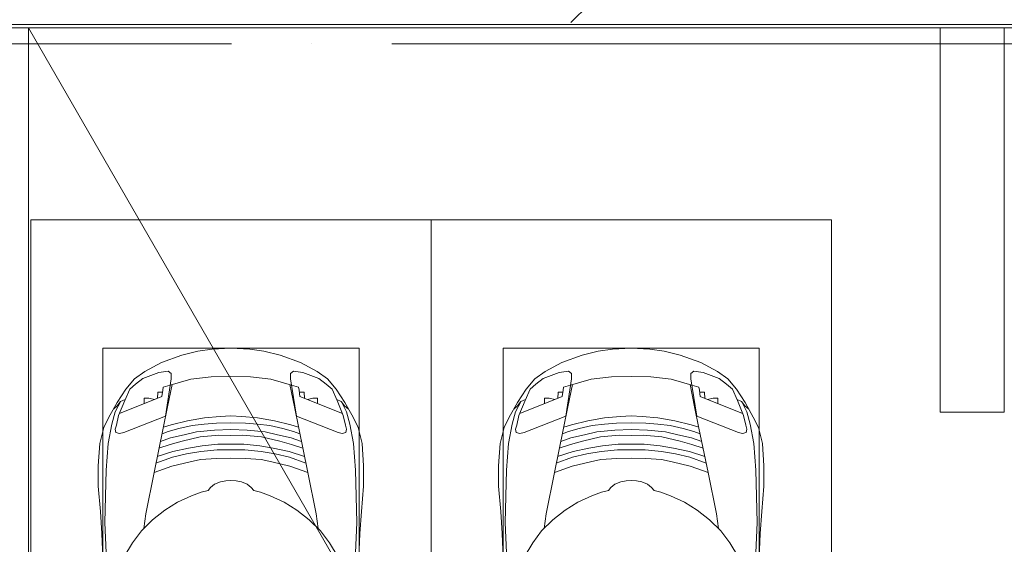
# Model space of a CAD drawing. Header units: millimetres. Extents: x -32229 to 192519, y -13689 to 125138.
# Tile 204 of 256: x 45056 to 51205, y 90925 to 94200. Entities that reach past the tile are written whole.
import ezdxf

# ---------------------------------------------------------------- set-up
doc = ezdxf.new("R2010")
doc.units = ezdxf.units.MM
doc.linetypes.add('ADSK_Линия сетки', pattern=[5000, 4000, -500, 0, -500])
doc.layers.add('A-DETL-____-OTLN', color=7, linetype='Continuous', lineweight=9, true_color=0x00a600)
for name, color, linetype, lineweight in [('A-DETL-GENF-OTLN', 7, 'Continuous', 18), ('A-FLOR-____-OTLN', 7, 'Continuous', 18), ('A-GENM-____-OTLN', 7, 'Continuous', 18), ('C-PRKG-____-OTLN', 7, 'Continuous', 18), ('S-COLS-____-MCUT', 7, 'Continuous', 40), ('S-GRID-____-OTLN', 7, 'Continuous', 9)]:
    doc.layers.add(name, color=color, linetype=linetype, lineweight=lineweight)

# ---------------------------------------------------------------- blocks, each defined once
blk = doc.blocks.new('АР_Машиноместо - 4900x2400_М__5300х2500_-V123--01 ЭЛ')
at = {"layer": 'A-DETL-GENF-OTLN', "color": 253, "lineweight": 13, "true_color": 0xaaaaaa}
for p, q in [((444.9, 1956.8), (453, 2159.1)), ((2055.1, 1956.8), (2047, 2159.1)), ((634.6, 2015), (580.7, 2105.7)), ((1865.4, 2015), (1919.3, 2105.7)), ((690.7, 1941.6), (634.6, 2015)), ((1809.3, 1941.6), (1865.4, 2015)), ((434.8, 1820.7), (444.9, 1956.8)), ((761.1, 1871.7), (690.7, 1941.6)), ((718.3, 1834.2), (705.7, 1926.7)), ((1738.9, 1871.7), (1809.3, 1941.6)), ((1781.7, 1834.2), (1794.3, 1926.7)), ((2065.2, 1820.7), (2055.1, 1956.8)), ((837.5, 1812.1), (761.1, 1871.7)), ((1662.5, 1812.1), (1738.9, 1871.7)), ((422, 1662.9), (434.8, 1820.7)), ((770, 1576.5), (718.3, 1834.2)), ((917, 1761.1), (837.5, 1812.1)), ((1583, 1761.1), (1662.5, 1812.1)), ((1730, 1576.5), (1781.7, 1834.2)), ((2078, 1662.9), (2065.2, 1820.7)), ((1004.2, 1721.4), (917, 1761.1)), ((1495.8, 1721.4), (1583, 1761.1)), ((422, 1534.1), (422, 1662.9)), ((1064.9, 1700.5), (1004.2, 1721.4)), ((1107.2, 1689.8), (1064.9, 1700.5)), ((1123.5, 1670.9), (1107.2, 1689.8)), ((1147.5, 1650.5), (1123.5, 1670.9)), ((1352.5, 1650.5), (1376.5, 1670.9)), ((1376.5, 1670.9), (1392.8, 1689.8)), ((1392.8, 1689.8), (1435.1, 1700.5)), ((1435.1, 1700.5), (1495.8, 1721.4)), ((2078, 1534.1), (2078, 1662.9)), ((1184.7, 1635.7), (1147.5, 1650.5)), ((1217.8, 1629.1), (1184.7, 1635.7)), ((1217.8, 1629.1), (1250, 1626.8)), ((1282.2, 1629.1), (1250, 1626.8)), ((1282.2, 1629.1), (1315.3, 1635.7)), ((1315.3, 1635.7), (1352.5, 1650.5)), ((826.8, 1300.9), (770, 1576.5)), ((881.7, 1536.4), (770, 1576.5)), ((1618.3, 1536.4), (1730, 1576.5)), ((1673.2, 1300.9), (1730, 1576.5)), ((430.8, 1396.6), (422, 1534.1)), ((884.3, 1480.8), (782, 1518.1)), ((887, 1446.5), (790.4, 1477.3)), ((994.9, 1509.3), (881.7, 1536.4)), ((973.4, 1459.7), (884.3, 1480.8)), ((1060, 1496.1), (994.9, 1509.3)), ((1159.3, 1489.1), (1060, 1496.1)), ((1250, 1488.3), (1159.3, 1489.1)), ((1250, 1488.3), (1340.7, 1489.1)), ((1340.7, 1489.1), (1440, 1496.1)), ((1440, 1496.1), (1505.1, 1509.3)), ((1505.1, 1509.3), (1618.3, 1536.4)), ((1526.6, 1459.7), (1615.7, 1480.8)), ((1613, 1446.5), (1709.6, 1477.3)), ((1615.7, 1480.8), (1718, 1518.1)), ((2069.2, 1396.6), (2078, 1534.1)), ((871.4, 1401.1), (800.5, 1424.6)), ((986.2, 1425.6), (887, 1446.5)), ((1061.9, 1445.7), (973.4, 1459.7)), ((1070, 1410.4), (986.2, 1425.6)), ((1163.9, 1435.1), (1061.9, 1445.7)), ((1250, 1435.1), (1163.9, 1435.1)), ((1250, 1435.1), (1336.1, 1435.1)), ((1336.1, 1435.1), (1438.1, 1445.7)), ((1430, 1410.4), (1513.8, 1425.6)), ((1438.1, 1445.7), (1526.6, 1459.7)), ((1513.8, 1425.6), (1613, 1446.5)), ((1628.6, 1401.1), (1699.5, 1424.6)), ((455.7, 1296.1), (430.8, 1396.6)), ((873.8, 1361.2), (809.9, 1383.1)), ((945.3, 1380.6), (871.4, 1401.1)), ((958.3, 1341.1), (873.8, 1361.2)), ((1059, 1354.8), (945.3, 1380.6)), ((1174.5, 1344.2), (1059, 1354.8)), ((1168.3, 1399.8), (1070, 1410.4)), ((1250, 1400.1), (1168.3, 1399.8)), ((1250, 1400.1), (1331.7, 1399.8)), ((1325.5, 1344.2), (1441, 1354.8)), ((1331.7, 1399.8), (1430, 1410.4)), ((1441, 1354.8), (1554.7, 1380.6)), ((1541.7, 1341.1), (1626.2, 1361.2)), ((1554.7, 1380.6), (1628.6, 1401.1)), ((1626.2, 1361.2), (1690.1, 1383.1)), ((2044.3, 1296.1), (2069.2, 1396.6)), ((487.4, 1232.1), (455.7, 1296.1)), ((527.2, 1305.2), (531.8, 1326)), ((535, 1280.6), (527.2, 1305.2)), ((531.8, 1326), (554.4, 1333.3)), ((554.4, 1333.3), (580.7, 1327.1)), ((580.7, 1327.1), (841.1, 1225.9)), ((859.1, 1321.2), (819.9, 1334.4)), ((853.8, 1167.4), (826.8, 1300.9)), ((876.3, 1278.7), (828.3, 1293.7)), ((925.2, 1301.6), (859.1, 1321.2)), ((1007.1, 1283.7), (925.2, 1301.6)), ((1035, 1323.2), (958.3, 1341.1)), ((1148.3, 1312.4), (1035, 1323.2)), ((1250, 1309.3), (1148.3, 1312.4)), ((1250, 1344.9), (1174.5, 1344.2)), ((1250, 1344.9), (1325.5, 1344.2)), ((1250, 1309.3), (1351.7, 1312.4)), ((1351.7, 1312.4), (1465, 1323.2)), ((1465, 1323.2), (1541.7, 1341.1)), ((1492.9, 1283.7), (1574.8, 1301.6)), ((1574.8, 1301.6), (1640.9, 1321.2)), ((1623.7, 1278.7), (1671.7, 1293.7)), ((1640.9, 1321.2), (1680.1, 1334.4)), ((1646.2, 1167.4), (1673.2, 1300.9)), ((1919.3, 1327.1), (1658.9, 1225.9)), ((1945.6, 1333.3), (1919.3, 1327.1)), ((1968.2, 1326), (1945.6, 1333.3)), ((1965, 1280.6), (1972.8, 1305.2)), ((1972.8, 1305.2), (1968.2, 1326)), ((2012.6, 1232.1), (2044.3, 1296.1)), ((539.3, 1140.4), (487.4, 1232.1)), ((548.2, 1220.1), (535, 1280.6)), ((978.6, 1254.6), (876.3, 1278.7)), ((1084.1, 1236), (978.6, 1254.6)), ((1083.6, 1274.6), (1007.1, 1283.7)), ((1159.1, 1267.9), (1083.6, 1274.6)), ((1182.5, 1227.5), (1084.1, 1236)), ((1250, 1266.6), (1159.1, 1267.9)), ((1250, 1266.6), (1340.9, 1267.9)), ((1317.5, 1227.5), (1415.9, 1236)), ((1340.9, 1267.9), (1416.4, 1274.6)), ((1415.9, 1236), (1521.4, 1254.6)), ((1416.4, 1274.6), (1492.9, 1283.7)), ((1521.4, 1254.6), (1623.7, 1278.7)), ((1951.8, 1220.1), (1965, 1280.6)), ((1960.7, 1140.4), (2012.6, 1232.1)), ((540.4, 1159.6), (516.2, 1180.5)), ((586.9, 1126.3), (548.2, 1220.1)), ((841.1, 1225.9), (877.7, 991.4)), ((1250, 1223.7), (1182.5, 1227.5)), ((1250, 1223.7), (1317.5, 1227.5)), ((1658.9, 1225.9), (1622.3, 991.4)), ((1913.1, 1126.3), (1951.8, 1220.1)), ((1959.6, 1159.6), (1983.8, 1180.5)), ((593.2, 1056.8), (539.3, 1140.4)), ((561.3, 1132.6), (540.4, 1159.6)), ((589, 1121.6), (561.3, 1132.6)), ((617.9, 1057.3), (586.9, 1126.3)), ((882.6, 1027.5), (853.8, 1167.4)), ((1617.4, 1027.5), (1646.2, 1167.4)), ((1882.1, 1057.3), (1913.1, 1126.3)), ((1906.8, 1056.8), (1960.7, 1140.4)), ((1911, 1121.6), (1938.7, 1132.6)), ((1938.7, 1132.6), (1959.6, 1159.6)), ((647.2, 992.8), (593.2, 1056.8)), ((654.7, 1024.4), (617.9, 1057.3)), ((1845.3, 1024.4), (1882.1, 1057.3)), ((1852.8, 992.8), (1906.8, 1056.8)), ((711.9, 946.2), (647.2, 992.8)), ((700.9, 989.1), (655, 1024.3)), ((800.1, 952.6), (700.9, 989.1)), ((1000.2, 994.5), (871.4, 1031.3)), ((877.7, 991.4), (877.7, 958.9)), ((1127.4, 979.8), (1000.2, 994.5)), ((1372.6, 979.8), (1499.8, 994.5)), ((1499.8, 994.5), (1628.6, 1031.3)), ((1622.3, 991.4), (1622.3, 958.9)), ((1699.9, 952.6), (1799.1, 989.1)), ((1788.1, 946.2), (1852.8, 992.8)), ((1799.1, 989.1), (1845, 1024.3)), ((815.8, 891), (711.9, 946.2)), ((859, 944.1), (800.1, 952.6)), ((877.7, 958.9), (859, 944.1)), ((1250, 977.6), (1127.4, 979.8)), ((1250, 977.6), (1372.6, 979.8)), ((1622.3, 958.9), (1641, 944.1)), ((1641, 944.1), (1699.9, 952.6)), ((1684.2, 891), (1788.1, 946.2)), ((943.3, 845.1), (815.8, 891)), ((1556.7, 845.1), (1684.2, 891)), ((1044.2, 818.6), (943.3, 845.1)), ((1132.7, 806), (1044.2, 818.6)), ((1250, 800), (1132.7, 806)), ((1250, 800), (1367.3, 806)), ((1367.3, 806), (1455.8, 818.6)), ((1455.8, 818.6), (1556.7, 845.1))]:
    blk.add_line(p, q, dxfattribs=at)
at = {"layer": 'A-DETL-GENF-OTLN', "color": 254, "lineweight": 13, "true_color": 0xd4d4d4}
for p, q in [((462.8, 1889.5), (471.8, 2077.7)), ((2037.2, 1889.5), (2028.2, 2077.7)), ((470.9, 1561.4), (462.8, 1889.5)), ((2029.1, 1561.4), (2037.2, 1889.5)), ((483.4, 1395.6), (470.9, 1561.4)), ((2016.6, 1395.6), (2029.1, 1561.4)), ((507.4, 1274.3), (483.4, 1395.6)), ((1992.6, 1274.3), (2016.6, 1395.6)), ((527.9, 1198.6), (507.4, 1274.3)), ((1972.1, 1198.6), (1992.6, 1274.3)), ((561.7, 1132.1), (527.9, 1198.6)), ((818.8, 1102.9), (554, 1208.1)), ((1681.2, 1102.9), (1946, 1208.1)), ((1938.3, 1132.1), (1972.1, 1198.6)), ((709.1, 1112.7), (708.2, 1146.9)), ((737.7, 1113.6), (709.1, 1112.7)), ((772.6, 1121.3), (737.7, 1113.6)), ((792.9, 1076.2), (791.2, 1114.5)), ((1707.1, 1076.2), (1708.8, 1114.5)), ((1727.4, 1121.3), (1762.3, 1113.6)), ((1762.3, 1113.6), (1790.9, 1112.7)), ((1790.9, 1112.7), (1791.8, 1146.9)), ((823.3, 1074.4), (792.9, 1076.2)), ((824.1, 1063.7), (818.8, 1102.9)), ((827.7, 1045), (824.1, 1063.7)), ((1672.3, 1045), (1675.9, 1063.7)), ((1675.9, 1063.7), (1681.2, 1102.9)), ((1676.7, 1074.4), (1707.1, 1076.2)), ((871.3, 1031.9), (827.7, 1045)), ((1628.7, 1031.9), (1672.3, 1045))]:
    blk.add_line(p, q, dxfattribs=at)
at = {"layer": 'C-PRKG-____-OTLN', "color": 253, "lineweight": 13, "true_color": 0xaaaaaa}
for p, q in [((0, 0), (0, 4699.7)), ((2500, 0), (2500, 4699.7)), ((450, 800), (450, 4500)), ((2050, 800), (2050, 4500)), ((450, 800), (2050, 800)), ((2500, 0), (0, 0))]:
    blk.add_line(p, q, dxfattribs=at)
blk = doc.blocks.new('АР_Машиноместо - 4900x2400_М__5300х2500_-V124--01 ЭЛ')
at = {"layer": 'A-DETL-GENF-OTLN', "color": 253, "lineweight": 13, "true_color": 0xaaaaaa}
for p, q in [((943.3, -845.1), (815.8, -891)), ((1044.2, -818.6), (943.3, -845.1)), ((1132.7, -806), (1044.2, -818.6)), ((1250, -800), (1132.7, -806)), ((1250, -800), (1367.3, -806)), ((1367.3, -806), (1455.8, -818.6)), ((1455.8, -818.6), (1556.7, -845.1)), ((1556.7, -845.1), (1684.2, -891)), ((815.8, -891), (711.9, -946.2)), ((1684.2, -891), (1788.1, -946.2)), ((711.9, -946.2), (647.2, -992.8)), ((800.1, -952.6), (700.9, -989.1)), ((859, -944.1), (800.1, -952.6)), ((877.7, -958.9), (859, -944.1)), ((877.7, -991.4), (877.7, -958.9)), ((1127.4, -979.8), (1000.2, -994.5)), ((1250, -977.6), (1127.4, -979.8)), ((1250, -977.6), (1372.6, -979.8)), ((1372.6, -979.8), (1499.8, -994.5)), ((1622.3, -958.9), (1641, -944.1)), ((1622.3, -991.4), (1622.3, -958.9)), ((1641, -944.1), (1699.9, -952.6)), ((1699.9, -952.6), (1799.1, -989.1)), ((1788.1, -946.2), (1852.8, -992.8)), ((647.2, -992.8), (593.2, -1056.8)), ((654.7, -1024.4), (617.9, -1057.3)), ((700.9, -989.1), (655, -1024.3)), ((841.1, -1225.9), (877.7, -991.4)), ((882.6, -1027.5), (853.8, -1167.4)), ((1000.2, -994.5), (871.4, -1031.3)), ((1499.8, -994.5), (1628.6, -1031.3)), ((1617.4, -1027.5), (1646.2, -1167.4)), ((1658.9, -1225.9), (1622.3, -991.4)), ((1799.1, -989.1), (1845, -1024.3)), ((1845.3, -1024.4), (1882.1, -1057.3)), ((1852.8, -992.8), (1906.8, -1056.8)), ((593.2, -1056.8), (539.3, -1140.4)), ((617.9, -1057.3), (586.9, -1126.3)), ((1882.1, -1057.3), (1913.1, -1126.3)), ((1906.8, -1056.8), (1960.7, -1140.4)), ((539.3, -1140.4), (487.4, -1232.1)), ((540.4, -1159.6), (516.2, -1180.5)), ((561.3, -1132.6), (540.4, -1159.6)), ((586.9, -1126.3), (548.2, -1220.1)), ((589, -1121.6), (561.3, -1132.6)), ((853.8, -1167.4), (826.8, -1300.9)), ((1646.2, -1167.4), (1673.2, -1300.9)), ((1911, -1121.6), (1938.7, -1132.6)), ((1913.1, -1126.3), (1951.8, -1220.1)), ((1938.7, -1132.6), (1959.6, -1159.6)), ((1959.6, -1159.6), (1983.8, -1180.5)), ((1960.7, -1140.4), (2012.6, -1232.1)), ((548.2, -1220.1), (535, -1280.6)), ((580.7, -1327.1), (841.1, -1225.9)), ((1182.5, -1227.5), (1084.1, -1236)), ((1250, -1223.7), (1182.5, -1227.5)), ((1250, -1223.7), (1317.5, -1227.5)), ((1317.5, -1227.5), (1415.9, -1236)), ((1919.3, -1327.1), (1658.9, -1225.9)), ((1951.8, -1220.1), (1965, -1280.6)), ((487.4, -1232.1), (455.7, -1296.1)), ((535, -1280.6), (527.2, -1305.2)), ((876.3, -1278.7), (828.3, -1293.7)), ((978.6, -1254.6), (876.3, -1278.7)), ((1007.1, -1283.7), (925.2, -1301.6)), ((1084.1, -1236), (978.6, -1254.6)), ((1083.6, -1274.6), (1007.1, -1283.7)), ((1159.1, -1267.9), (1083.6, -1274.6)), ((1250, -1266.6), (1159.1, -1267.9)), ((1250, -1266.6), (1340.9, -1267.9)), ((1340.9, -1267.9), (1416.4, -1274.6)), ((1415.9, -1236), (1521.4, -1254.6)), ((1416.4, -1274.6), (1492.9, -1283.7)), ((1492.9, -1283.7), (1574.8, -1301.6)), ((1521.4, -1254.6), (1623.7, -1278.7)), ((1623.7, -1278.7), (1671.7, -1293.7)), ((1965, -1280.6), (1972.8, -1305.2)), ((2012.6, -1232.1), (2044.3, -1296.1)), ((455.7, -1296.1), (430.8, -1396.6)), ((527.2, -1305.2), (531.8, -1326)), ((531.8, -1326), (554.4, -1333.3)), ((554.4, -1333.3), (580.7, -1327.1)), ((826.8, -1300.9), (770, -1576.5)), ((859.1, -1321.2), (819.9, -1334.4)), ((925.2, -1301.6), (859.1, -1321.2)), ((958.3, -1341.1), (873.8, -1361.2)), ((1035, -1323.2), (958.3, -1341.1)), ((1148.3, -1312.4), (1035, -1323.2)), ((1174.5, -1344.2), (1059, -1354.8)), ((1250, -1309.3), (1148.3, -1312.4)), ((1250, -1344.9), (1174.5, -1344.2)), ((1250, -1309.3), (1351.7, -1312.4)), ((1250, -1344.9), (1325.5, -1344.2)), ((1325.5, -1344.2), (1441, -1354.8)), ((1351.7, -1312.4), (1465, -1323.2)), ((1465, -1323.2), (1541.7, -1341.1)), ((1541.7, -1341.1), (1626.2, -1361.2)), ((1574.8, -1301.6), (1640.9, -1321.2)), ((1640.9, -1321.2), (1680.1, -1334.4)), ((1673.2, -1300.9), (1730, -1576.5)), ((1945.6, -1333.3), (1919.3, -1327.1)), ((1968.2, -1326), (1945.6, -1333.3)), ((1972.8, -1305.2), (1968.2, -1326)), ((2044.3, -1296.1), (2069.2, -1396.6)), ((430.8, -1396.6), (422, -1534.1)), ((871.4, -1401.1), (800.5, -1424.6)), ((873.8, -1361.2), (809.9, -1383.1)), ((945.3, -1380.6), (871.4, -1401.1)), ((1059, -1354.8), (945.3, -1380.6)), ((1070, -1410.4), (986.2, -1425.6)), ((1168.3, -1399.8), (1070, -1410.4)), ((1250, -1400.1), (1168.3, -1399.8)), ((1250, -1400.1), (1331.7, -1399.8)), ((1331.7, -1399.8), (1430, -1410.4)), ((1430, -1410.4), (1513.8, -1425.6)), ((1441, -1354.8), (1554.7, -1380.6)), ((1554.7, -1380.6), (1628.6, -1401.1)), ((1626.2, -1361.2), (1690.1, -1383.1)), ((1628.6, -1401.1), (1699.5, -1424.6)), ((2069.2, -1396.6), (2078, -1534.1)), ((887, -1446.5), (790.4, -1477.3)), ((973.4, -1459.7), (884.3, -1480.8)), ((986.2, -1425.6), (887, -1446.5)), ((1061.9, -1445.7), (973.4, -1459.7)), ((1163.9, -1435.1), (1061.9, -1445.7)), ((1250, -1435.1), (1163.9, -1435.1)), ((1250, -1435.1), (1336.1, -1435.1)), ((1336.1, -1435.1), (1438.1, -1445.7)), ((1438.1, -1445.7), (1526.6, -1459.7)), ((1513.8, -1425.6), (1613, -1446.5)), ((1526.6, -1459.7), (1615.7, -1480.8)), ((1613, -1446.5), (1709.6, -1477.3)), ((422, -1534.1), (422, -1662.9)), ((881.7, -1536.4), (770, -1576.5)), ((884.3, -1480.8), (782, -1518.1)), ((994.9, -1509.3), (881.7, -1536.4)), ((1060, -1496.1), (994.9, -1509.3)), ((1159.3, -1489.1), (1060, -1496.1)), ((1250, -1488.3), (1159.3, -1489.1)), ((1250, -1488.3), (1340.7, -1489.1)), ((1340.7, -1489.1), (1440, -1496.1)), ((1440, -1496.1), (1505.1, -1509.3)), ((1505.1, -1509.3), (1618.3, -1536.4)), ((1615.7, -1480.8), (1718, -1518.1)), ((1618.3, -1536.4), (1730, -1576.5)), ((2078, -1534.1), (2078, -1662.9)), ((770, -1576.5), (718.3, -1834.2)), ((1730, -1576.5), (1781.7, -1834.2)), ((1147.5, -1650.5), (1123.5, -1670.9)), ((1184.7, -1635.7), (1147.5, -1650.5)), ((1217.8, -1629.1), (1184.7, -1635.7)), ((1217.8, -1629.1), (1250, -1626.8)), ((1282.2, -1629.1), (1250, -1626.8)), ((1282.2, -1629.1), (1315.3, -1635.7)), ((1315.3, -1635.7), (1352.5, -1650.5)), ((1352.5, -1650.5), (1376.5, -1670.9)), ((422, -1662.9), (434.8, -1820.7)), ((1004.2, -1721.4), (917, -1761.1)), ((1064.9, -1700.5), (1004.2, -1721.4)), ((1107.2, -1689.8), (1064.9, -1700.5)), ((1123.5, -1670.9), (1107.2, -1689.8)), ((1376.5, -1670.9), (1392.8, -1689.8)), ((1392.8, -1689.8), (1435.1, -1700.5)), ((1435.1, -1700.5), (1495.8, -1721.4)), ((1495.8, -1721.4), (1583, -1761.1)), ((2078, -1662.9), (2065.2, -1820.7)), ((917, -1761.1), (837.5, -1812.1)), ((1583, -1761.1), (1662.5, -1812.1)), ((434.8, -1820.7), (444.9, -1956.8)), ((718.3, -1834.2), (705.7, -1926.7)), ((837.5, -1812.1), (761.1, -1871.7)), ((1662.5, -1812.1), (1738.9, -1871.7)), ((1781.7, -1834.2), (1794.3, -1926.7)), ((2065.2, -1820.7), (2055.1, -1956.8)), ((761.1, -1871.7), (690.7, -1941.6)), ((1738.9, -1871.7), (1809.3, -1941.6)), ((444.9, -1956.8), (453, -2159.1)), ((690.7, -1941.6), (634.6, -2015)), ((1809.3, -1941.6), (1865.4, -2015)), ((2055.1, -1956.8), (2047, -2159.1)), ((634.6, -2015), (580.7, -2105.7)), ((1865.4, -2015), (1919.3, -2105.7))]:
    blk.add_line(p, q, dxfattribs=at)
at = {"layer": 'A-DETL-GENF-OTLN', "color": 254, "lineweight": 13, "true_color": 0xd4d4d4}
for p, q in [((827.7, -1045), (824.1, -1063.7)), ((871.3, -1031.9), (827.7, -1045)), ((1628.7, -1031.9), (1672.3, -1045)), ((1672.3, -1045), (1675.9, -1063.7)), ((818.8, -1102.9), (554, -1208.1)), ((792.9, -1076.2), (791.2, -1114.5)), ((823.3, -1074.4), (792.9, -1076.2)), ((824.1, -1063.7), (818.8, -1102.9)), ((1675.9, -1063.7), (1681.2, -1102.9)), ((1676.7, -1074.4), (1707.1, -1076.2)), ((1681.2, -1102.9), (1946, -1208.1)), ((1707.1, -1076.2), (1708.8, -1114.5)), ((561.7, -1132.1), (527.9, -1198.6)), ((709.1, -1112.7), (708.2, -1146.9)), ((737.7, -1113.6), (709.1, -1112.7)), ((772.6, -1121.3), (737.7, -1113.6)), ((1727.4, -1121.3), (1762.3, -1113.6)), ((1762.3, -1113.6), (1790.9, -1112.7)), ((1790.9, -1112.7), (1791.8, -1146.9)), ((1938.3, -1132.1), (1972.1, -1198.6)), ((527.9, -1198.6), (507.4, -1274.3)), ((1972.1, -1198.6), (1992.6, -1274.3)), ((507.4, -1274.3), (483.4, -1395.6)), ((1992.6, -1274.3), (2016.6, -1395.6)), ((483.4, -1395.6), (470.9, -1561.4)), ((2016.6, -1395.6), (2029.1, -1561.4)), ((470.9, -1561.4), (462.8, -1889.5)), ((2029.1, -1561.4), (2037.2, -1889.5)), ((462.8, -1889.5), (471.8, -2077.7)), ((2037.2, -1889.5), (2028.2, -2077.7))]:
    blk.add_line(p, q, dxfattribs=at)
at = {"layer": 'C-PRKG-____-OTLN', "color": 253, "lineweight": 13, "true_color": 0xaaaaaa}
for p, q in [((2500, 0), (0, 0)), ((0, 0), (0, -5300)), ((2500, 0), (2500, -4699.7)), ((450, -800), (450, -4500)), ((450, -800), (2050, -800)), ((2050, -800), (2050, -4500))]:
    blk.add_line(p, q, dxfattribs=at)
blk = doc.blocks.new('АР-Заполнение деф_ шва - Д_ш_-4432834--01 ЭЛ')
at = {"layer": 'A-GENM-____-OTLN', "color": 253, "lineweight": 13, "true_color": 0xaaaaaa}
blk.add_line((50, -25), (7245, -25), dxfattribs=at)
blk = doc.blocks.new('Наметкина 10_РД_АР_П_отсоединено_rvt-1--01 ЭЛ')
at = {"layer": 'A-FLOR-____-OTLN', "color": 253, "lineweight": 13, "true_color": 0xaaaaaa}
for p, q in [((43591, 94170), (70205.4, 94170)), ((45110.3, 94150), (43610.3, 94150)), ((45110.3, 81950), (45110.3, 94150)), ((48514.7, 88250.3), (45110.3, 94150)), ((45110.3, 94150), (50805.3, 94150)), ((45110.3, 81950), (45110.3, 94150)), ((51205.3, 94150), (57885.3, 94150))]:
    blk.add_line(p, q, dxfattribs=at)
at = {"layer": 'S-COLS-____-MCUT', "color": 253, "lineweight": 15, "true_color": 0xaaaaaa}
for p, q in [((50805.3, 94150), (50805.3, 91750)), ((51205.3, 94150), (50805.3, 94150)), ((51205.3, 91750), (51205.3, 94150)), ((50805.3, 91750), (51205.3, 91750))]:
    blk.add_line(p, q, dxfattribs=at)
at = {"layer": 'A-GENM-____-OTLN', "color": 253, "lineweight": 13, "true_color": 0xaaaaaa}
blk.add_blockref('АР-Заполнение деф_ шва - Д_ш_-4432834--01 ЭЛ', (43560.3, 94175), dxfattribs=at)
at = {"layer": 'C-PRKG-____-OTLN', "color": 253, "lineweight": 13, "true_color": 0xaaaaaa}
blk.add_blockref('АР_Машиноместо - 4900x2400_М__5300х2500_-V124--01 ЭЛ', (45125.3, 92950), dxfattribs=at)
at = {"layer": 'C-PRKG-____-OTLN', "color": 253, "lineweight": 13, "true_color": 0xaaaaaa, "rotation": 180}
blk.add_blockref('АР_Машиноместо - 4900x2400_М__5300х2500_-V123--01 ЭЛ', (50125.3, 92950), dxfattribs=at)

msp = doc.modelspace()

# ---------------------------------------------------------------- linework, layer by layer
at = {"layer": 'A-DETL-____-OTLN', "color": 116, "true_color": 0x008040}
msp.add_line((48498.8, 94182.5), (48611.9, 94295.6), dxfattribs=at)
at = {"layer": 'S-GRID-____-OTLN', "color": 253, "linetype": 'ADSK_Линия сетки', "true_color": 0xaaaaaa}
msp.add_line((131381.2, 94050), (-30593.4, 94050), dxfattribs=at)

# ---------------------------------------------------------------- block references
at = {"lineweight": 5}
msp.add_blockref('Наметкина 10_РД_АР_П_отсоединено_rvt-1--01 ЭЛ', (0, 0), dxfattribs=at)

doc.saveas('drawing.dxf')
